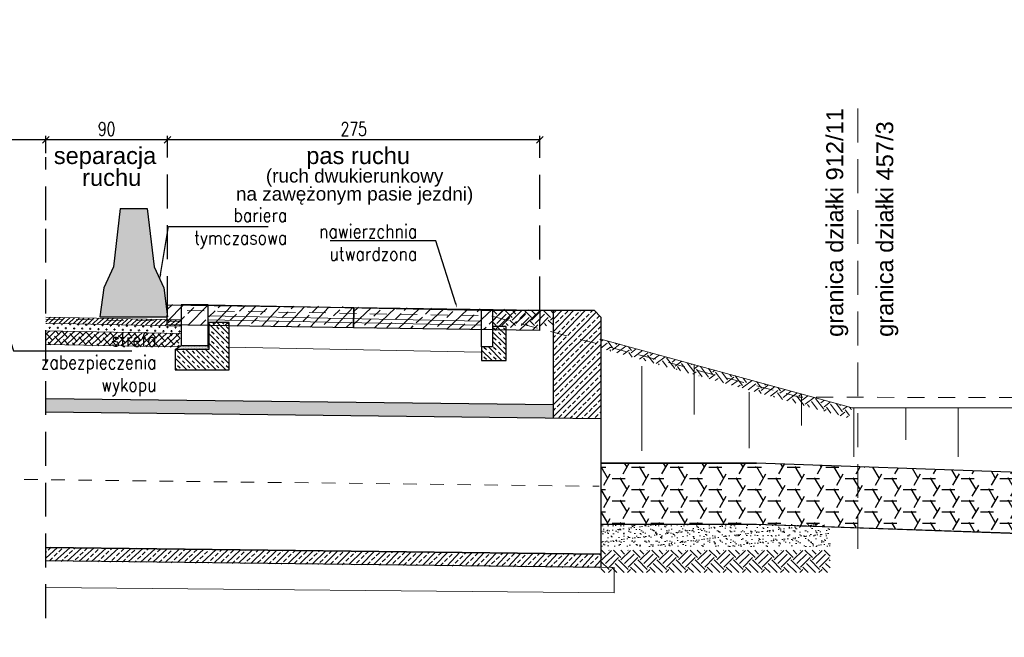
# Model space of a CAD drawing. Header units: metres. Extents: x 0 to 7483564, y 0 to 5680766.
# Tile 9 of 34: x 7482648.48 to 7482655.76, y 5680505.05 to 5680509.61. Entities that reach past the tile are written whole.
import ezdxf
from ezdxf import colors
from ezdxf.entities.mleader import LeaderData, LeaderLine
from ezdxf.enums import TextEntityAlignment as Align
from ezdxf.math import Vec2, Vec3

# ---------------------------------------------------------------- set-up
doc = ezdxf.new("R2010")
doc.units = ezdxf.units.M
doc.header["$PDSIZE"] = 1
for name, pattern in [('DASHDOT', [25.4, 12.7, -6.35, 0, -6.35]), ('DASHED', [0.75, 0.5, -0.25]), ('DGN Style 4', [0.051488, 0.025744, -0.012872, 0, -0.012872]), ('HIDDEN', [0.375, 0.25, -0.125])]:
    doc.linetypes.add(name, pattern=pattern)
for name, color, linetype, lineweight in [('_STYL_HATCH', 7, 'Continuous', 0), ('_STYL_JEZDNIA', 5, 'Continuous', 0), ('_STYL_KONS_CIENKIE', 5, 'Continuous', 0), ('_STYL_OPIS', 7, 'Continuous', 0), ('_STYL_PRZEPUST', 2, 'Continuous', 30), ('_STYL_TEREN', 4, 'Continuous', 0), ('BETASF1', 164, 'Continuous', 15), ('LAWY', 5, 'Continuous', 30), ('opisy', 7, 'Continuous', 18), ('Osie', 7, 'DGN Style 4', 0)]:
    doc.layers.add(name, color=color, linetype=linetype, lineweight=lineweight)
for name, color, linetype in [('_STYL_OPISY', 7, 'Continuous'), ('_STYL_OSIE', 5, 'DASHDOT'), ('_STYL_WYMIARY', 7, 'Continuous'), ('_STYL_WYPOSAŻENIE', 5, 'Continuous'), ('KRESK', 8, 'Continuous')]:
    doc.layers.add(name, color=color, linetype=linetype)
doc.styles.add('arial', font='arial.ttf', dxfattribs={"width": 0.9})
doc.styles.add('opis_1_50cm', font='arial.ttf', dxfattribs={"height": 12.5})
doc.styles.add('Romans', font='Romans.shx', dxfattribs={"width": 0.75})
doc.styles.get("Standard").update_dxf_attribs({"font": 'romans.shx', "width": 0.75})
doc.dimstyles.new('1-50', dxfattribs={"dimscale": 0.05, "dimtxt": 2, "dimasz": 1, "dimexe": 0.625, "dimexo": 0.625, "dimtad": 1, "dimdec": 0, "dimlfac": 100, "dimzin": 1, "dimtxsty": 'Standard', "dimblk": 'OBLIQUE', "dimcen": 1, "dimclrd": 256, "dimclre": 256, "dimclrt": 4, "dimadec": 0, "dimazin": 0, "dimtfac": 1, "dimtdec": 0, "dimtmove": 1, "dimatfit": 2, "dimfxl": 0, "dimtzin": 1, "dimarcsym": 0})

# ---------------------------------------------------------------- blocks, each defined once
blk = doc.blocks.new('*X50')
at = {"color": 0}
for p, q in [((-348.75, 231.25), (-348.75, 231.25)), ((-348.75, 230), (-348.75, 230)), ((-348.4375, 231.875), (-348.4375, 231.875)), ((-348.4375, 230.625), (-348.4375, 230.625)), ((-348.125, 232.5), (-348.125, 232.5)), ((-348.125, 231.25), (-348.125, 231.25)), ((-348.125, 230), (-348.125, 230)), ((-347.8125, 231.875), (-347.8125, 231.875)), ((-347.8125, 230.625), (-347.8125, 230.625)), ((-347.5, 232.5), (-347.5, 232.5)), ((-347.5, 231.25), (-347.5, 231.25)), ((-347.5, 230), (-347.5, 230)), ((-347.1875, 231.875), (-347.1875, 231.875)), ((-347.1875, 230.625), (-347.1875, 230.625)), ((-346.875, 232.5), (-346.875, 232.5)), ((-346.875, 231.25), (-346.875, 231.25)), ((-346.875, 230), (-346.875, 230)), ((-346.5625, 231.875), (-346.5625, 231.875)), ((-346.5625, 230.625), (-346.5625, 230.625)), ((-346.25, 232.5), (-346.25, 232.5)), ((-346.25, 231.25), (-346.25, 231.25)), ((-346.25, 230), (-346.25, 230)), ((-345.9375, 231.875), (-345.9375, 231.875)), ((-345.9375, 230.625), (-345.9375, 230.625)), ((-345.625, 232.5), (-345.625, 232.5)), ((-345.625, 231.25), (-345.625, 231.25)), ((-345.625, 230), (-345.625, 230)), ((-345.3125, 231.875), (-345.3125, 231.875)), ((-345.3125, 230.625), (-345.3125, 230.625)), ((-345, 232.5), (-345, 232.5)), ((-345, 231.25), (-345, 231.25)), ((-345, 230), (-345, 230)), ((-344.6875, 231.875), (-344.6875, 231.875)), ((-344.6875, 230.625), (-344.6875, 230.625)), ((-344.375, 232.5), (-344.375, 232.5)), ((-344.375, 231.25), (-344.375, 231.25)), ((-344.375, 230), (-344.375, 230)), ((-344.0625, 231.875), (-344.0625, 231.875)), ((-344.0625, 230.625), (-344.0625, 230.625)), ((-343.75, 232.5), (-343.75, 232.5)), ((-343.75, 231.25), (-343.75, 231.25)), ((-343.75, 230), (-343.75, 230)), ((-343.4375, 231.875), (-343.4375, 231.875)), ((-343.4375, 230.625), (-343.4375, 230.625)), ((-343.125, 232.5), (-343.125, 232.5)), ((-343.125, 231.25), (-343.125, 231.25)), ((-343.125, 230), (-343.125, 230)), ((-342.8125, 231.875), (-342.8125, 231.875)), ((-342.8125, 230.625), (-342.8125, 230.625)), ((-342.5, 232.5), (-342.5, 232.5)), ((-342.5, 231.25), (-342.5, 231.25)), ((-342.5, 230), (-342.5, 230)), ((-342.1875, 231.875), (-342.1875, 231.875)), ((-342.1875, 230.625), (-342.1875, 230.625)), ((-341.875, 232.5), (-341.875, 232.5)), ((-341.875, 231.25), (-341.875, 231.25)), ((-341.875, 230), (-341.875, 230)), ((-341.5625, 231.875), (-341.5625, 231.875)), ((-341.5625, 230.625), (-341.5625, 230.625)), ((-341.25, 232.5), (-341.25, 232.5)), ((-341.25, 231.25), (-341.25, 231.25)), ((-341.25, 230), (-341.25, 230)), ((-340.9375, 231.875), (-340.9375, 231.875)), ((-340.9375, 230.625), (-340.9375, 230.625)), ((-340.625, 232.5), (-340.625, 232.5)), ((-340.625, 231.25), (-340.625, 231.25)), ((-340.625, 230), (-340.625, 230)), ((-340.3125, 231.875), (-340.3125, 231.875)), ((-340.3125, 230.625), (-340.3125, 230.625)), ((-340, 232.5), (-340, 232.5)), ((-340, 231.25), (-340, 231.25)), ((-340, 230), (-340, 230)), ((-339.6875, 231.875), (-339.6875, 231.875)), ((-339.6875, 230.625), (-339.6875, 230.625)), ((-339.375, 232.5), (-339.375, 232.5)), ((-339.375, 231.25), (-339.375, 231.25)), ((-339.375, 230), (-339.375, 230)), ((-339.0625, 231.875), (-339.0625, 231.875)), ((-339.0625, 230.625), (-339.0625, 230.625)), ((-338.75, 232.5), (-338.75, 232.5)), ((-338.75, 231.25), (-338.75, 231.25)), ((-338.75, 230), (-338.75, 230)), ((-338.4375, 231.875), (-338.4375, 231.875)), ((-338.4375, 230.625), (-338.4375, 230.625)), ((-338.125, 232.5), (-338.125, 232.5)), ((-338.125, 231.25), (-338.125, 231.25)), ((-338.125, 230), (-338.125, 230)), ((-337.8125, 231.875), (-337.8125, 231.875)), ((-337.8125, 230.625), (-337.8125, 230.625)), ((-337.5, 232.5), (-337.5, 232.5)), ((-337.5, 231.25), (-337.5, 231.25)), ((-337.5, 230), (-337.5, 230)), ((-337.1875, 231.875), (-337.1875, 231.875)), ((-337.1875, 230.625), (-337.1875, 230.625)), ((-336.875, 232.5), (-336.875, 232.5)), ((-336.875, 231.25), (-336.875, 231.25)), ((-336.875, 230), (-336.875, 230)), ((-336.5625, 231.875), (-336.5625, 231.875)), ((-336.5625, 230.625), (-336.5625, 230.625)), ((-336.25, 232.5), (-336.25, 232.5)), ((-336.25, 231.25), (-336.25, 231.25)), ((-336.25, 230), (-336.25, 230)), ((-335.9375, 231.875), (-335.9375, 231.875)), ((-335.9375, 230.625), (-335.9375, 230.625)), ((-335.625, 232.5), (-335.625, 232.5)), ((-335.625, 231.25), (-335.625, 231.25)), ((-335.625, 230), (-335.625, 230)), ((-335.3125, 231.875), (-335.3125, 231.875)), ((-335.3125, 230.625), (-335.3125, 230.625)), ((-335, 232.5), (-335, 232.5)), ((-335, 231.25), (-335, 231.25)), ((-335, 230), (-335, 230)), ((-334.6875, 231.875), (-334.6875, 231.875)), ((-334.6875, 230.625), (-334.6875, 230.625)), ((-334.375, 232.5), (-334.375, 232.5)), ((-334.375, 231.25), (-334.375, 231.25)), ((-334.375, 230), (-334.375, 230)), ((-334.0625, 231.875), (-334.0625, 231.875)), ((-334.0625, 230.625), (-334.0625, 230.625)), ((-333.75, 232.5), (-333.75, 232.5)), ((-333.75, 231.25), (-333.75, 231.25)), ((-333.75, 230), (-333.75, 230)), ((-333.4375, 231.875), (-333.4375, 231.875)), ((-333.4375, 230.625), (-333.4375, 230.625)), ((-333.125, 232.5), (-333.125, 232.5)), ((-333.125, 231.25), (-333.125, 231.25)), ((-333.125, 230), (-333.125, 230)), ((-332.8125, 231.875), (-332.8125, 231.875)), ((-332.8125, 230.625), (-332.8125, 230.625)), ((-332.5, 232.5), (-332.5, 232.5)), ((-332.5, 231.25), (-332.5, 231.25)), ((-332.5, 230), (-332.5, 230)), ((-332.1875, 231.875), (-332.1875, 231.875)), ((-332.1875, 230.625), (-332.1875, 230.625)), ((-331.875, 232.5), (-331.875, 232.5)), ((-331.875, 231.25), (-331.875, 231.25)), ((-331.875, 230), (-331.875, 230)), ((-331.5625, 231.875), (-331.5625, 231.875)), ((-331.5625, 230.625), (-331.5625, 230.625)), ((-331.25, 232.5), (-331.25, 232.5)), ((-331.25, 231.25), (-331.25, 231.25)), ((-331.25, 230), (-331.25, 230)), ((-330.9375, 231.875), (-330.9375, 231.875)), ((-330.9375, 230.625), (-330.9375, 230.625)), ((-330.625, 232.5), (-330.625, 232.5)), ((-330.625, 231.25), (-330.625, 231.25)), ((-330.625, 230), (-330.625, 230)), ((-330.3125, 231.875), (-330.3125, 231.875)), ((-330.3125, 230.625), (-330.3125, 230.625)), ((-330, 232.5), (-330, 232.5)), ((-330, 231.25), (-330, 231.25)), ((-330, 230), (-330, 230)), ((-329.6875, 231.875), (-329.6875, 231.875)), ((-329.6875, 230.625), (-329.6875, 230.625)), ((-329.375, 232.5), (-329.375, 232.5)), ((-329.375, 231.25), (-329.375, 231.25)), ((-329.375, 230), (-329.375, 230)), ((-329.0625, 231.875), (-329.0625, 231.875)), ((-329.0625, 230.625), (-329.0625, 230.625)), ((-328.75, 232.5), (-328.75, 232.5)), ((-328.75, 231.25), (-328.75, 231.25)), ((-328.75, 230), (-328.75, 230)), ((-328.4375, 230.625), (-328.4375, 230.625))]:
    blk.add_line(p, q, dxfattribs=at)
blk = doc.blocks.new('*X51')
at = {"color": 0}
for p, q in [((-348.75, 231.25), (-348.75, 231.25)), ((-348.75, 230), (-348.75, 230)), ((-348.4375, 231.875), (-348.4375, 231.875)), ((-348.4375, 230.625), (-348.4375, 230.625)), ((-348.125, 232.5), (-348.125, 232.5)), ((-348.125, 231.25), (-348.125, 231.25)), ((-348.125, 230), (-348.125, 230)), ((-347.8125, 231.875), (-347.8125, 231.875)), ((-347.8125, 230.625), (-347.8125, 230.625)), ((-347.5, 232.5), (-347.5, 232.5)), ((-347.5, 231.25), (-347.5, 231.25)), ((-347.5, 230), (-347.5, 230)), ((-347.1875, 231.875), (-347.1875, 231.875)), ((-347.1875, 230.625), (-347.1875, 230.625)), ((-346.875, 232.5), (-346.875, 232.5)), ((-346.875, 231.25), (-346.875, 231.25)), ((-346.875, 230), (-346.875, 230)), ((-346.5625, 231.875), (-346.5625, 231.875)), ((-346.5625, 230.625), (-346.5625, 230.625)), ((-346.25, 232.5), (-346.25, 232.5)), ((-346.25, 231.25), (-346.25, 231.25)), ((-346.25, 230), (-346.25, 230)), ((-345.9375, 231.875), (-345.9375, 231.875)), ((-345.9375, 230.625), (-345.9375, 230.625)), ((-345.625, 232.5), (-345.625, 232.5)), ((-345.625, 231.25), (-345.625, 231.25)), ((-345.625, 230), (-345.625, 230)), ((-345.3125, 231.875), (-345.3125, 231.875)), ((-345.3125, 230.625), (-345.3125, 230.625)), ((-345, 232.5), (-345, 232.5)), ((-345, 231.25), (-345, 231.25)), ((-345, 230), (-345, 230)), ((-344.6875, 231.875), (-344.6875, 231.875)), ((-344.6875, 230.625), (-344.6875, 230.625)), ((-344.375, 232.5), (-344.375, 232.5)), ((-344.375, 231.25), (-344.375, 231.25)), ((-344.375, 230), (-344.375, 230)), ((-344.0625, 231.875), (-344.0625, 231.875)), ((-344.0625, 230.625), (-344.0625, 230.625)), ((-343.75, 232.5), (-343.75, 232.5)), ((-343.75, 231.25), (-343.75, 231.25)), ((-343.75, 230), (-343.75, 230)), ((-343.4375, 231.875), (-343.4375, 231.875)), ((-343.4375, 230.625), (-343.4375, 230.625)), ((-343.125, 232.5), (-343.125, 232.5)), ((-343.125, 231.25), (-343.125, 231.25)), ((-343.125, 230), (-343.125, 230)), ((-342.8125, 231.875), (-342.8125, 231.875)), ((-342.8125, 230.625), (-342.8125, 230.625)), ((-342.5, 232.5), (-342.5, 232.5)), ((-342.5, 231.25), (-342.5, 231.25)), ((-342.5, 230), (-342.5, 230)), ((-342.1875, 231.875), (-342.1875, 231.875)), ((-342.1875, 230.625), (-342.1875, 230.625)), ((-341.875, 232.5), (-341.875, 232.5)), ((-341.875, 231.25), (-341.875, 231.25)), ((-341.875, 230), (-341.875, 230)), ((-341.5625, 231.875), (-341.5625, 231.875)), ((-341.5625, 230.625), (-341.5625, 230.625)), ((-341.25, 232.5), (-341.25, 232.5)), ((-341.25, 231.25), (-341.25, 231.25)), ((-341.25, 230), (-341.25, 230)), ((-340.9375, 231.875), (-340.9375, 231.875)), ((-340.9375, 230.625), (-340.9375, 230.625)), ((-340.625, 232.5), (-340.625, 232.5)), ((-340.625, 231.25), (-340.625, 231.25)), ((-340.625, 230), (-340.625, 230)), ((-340.3125, 231.875), (-340.3125, 231.875)), ((-340.3125, 230.625), (-340.3125, 230.625)), ((-340, 232.5), (-340, 232.5)), ((-340, 231.25), (-340, 231.25)), ((-340, 230), (-340, 230)), ((-339.6875, 231.875), (-339.6875, 231.875)), ((-339.6875, 230.625), (-339.6875, 230.625)), ((-339.375, 232.5), (-339.375, 232.5)), ((-339.375, 231.25), (-339.375, 231.25)), ((-339.375, 230), (-339.375, 230)), ((-339.0625, 231.875), (-339.0625, 231.875)), ((-339.0625, 230.625), (-339.0625, 230.625)), ((-338.75, 232.5), (-338.75, 232.5)), ((-338.75, 231.25), (-338.75, 231.25)), ((-338.75, 230), (-338.75, 230)), ((-338.4375, 231.875), (-338.4375, 231.875)), ((-338.4375, 230.625), (-338.4375, 230.625)), ((-338.125, 232.5), (-338.125, 232.5)), ((-338.125, 231.25), (-338.125, 231.25)), ((-338.125, 230), (-338.125, 230)), ((-337.8125, 231.875), (-337.8125, 231.875)), ((-337.8125, 230.625), (-337.8125, 230.625)), ((-337.5, 232.5), (-337.5, 232.5)), ((-337.5, 231.25), (-337.5, 231.25)), ((-337.5, 230), (-337.5, 230)), ((-337.1875, 231.875), (-337.1875, 231.875)), ((-337.1875, 230.625), (-337.1875, 230.625)), ((-336.875, 232.5), (-336.875, 232.5)), ((-336.875, 231.25), (-336.875, 231.25)), ((-336.875, 230), (-336.875, 230)), ((-336.5625, 231.875), (-336.5625, 231.875)), ((-336.5625, 230.625), (-336.5625, 230.625)), ((-336.25, 232.5), (-336.25, 232.5)), ((-336.25, 231.25), (-336.25, 231.25)), ((-336.25, 230), (-336.25, 230)), ((-335.9375, 231.875), (-335.9375, 231.875)), ((-335.9375, 230.625), (-335.9375, 230.625)), ((-335.625, 232.5), (-335.625, 232.5)), ((-335.625, 231.25), (-335.625, 231.25)), ((-335.625, 230), (-335.625, 230)), ((-335.3125, 231.875), (-335.3125, 231.875)), ((-335.3125, 230.625), (-335.3125, 230.625)), ((-335, 232.5), (-335, 232.5)), ((-335, 231.25), (-335, 231.25)), ((-335, 230), (-335, 230)), ((-334.6875, 231.875), (-334.6875, 231.875)), ((-334.6875, 230.625), (-334.6875, 230.625)), ((-334.375, 232.5), (-334.375, 232.5)), ((-334.375, 231.25), (-334.375, 231.25)), ((-334.375, 230), (-334.375, 230)), ((-334.0625, 231.875), (-334.0625, 231.875)), ((-334.0625, 230.625), (-334.0625, 230.625)), ((-333.75, 232.5), (-333.75, 232.5)), ((-333.75, 231.25), (-333.75, 231.25)), ((-333.75, 230), (-333.75, 230)), ((-333.4375, 231.875), (-333.4375, 231.875)), ((-333.4375, 230.625), (-333.4375, 230.625)), ((-333.125, 232.5), (-333.125, 232.5)), ((-333.125, 231.25), (-333.125, 231.25)), ((-333.125, 230), (-333.125, 230)), ((-332.8125, 231.875), (-332.8125, 231.875)), ((-332.8125, 230.625), (-332.8125, 230.625)), ((-332.5, 232.5), (-332.5, 232.5)), ((-332.5, 231.25), (-332.5, 231.25)), ((-332.5, 230), (-332.5, 230)), ((-332.1875, 231.875), (-332.1875, 231.875)), ((-332.1875, 230.625), (-332.1875, 230.625)), ((-331.875, 232.5), (-331.875, 232.5)), ((-331.875, 231.25), (-331.875, 231.25)), ((-331.875, 230), (-331.875, 230)), ((-331.5625, 231.875), (-331.5625, 231.875)), ((-331.5625, 230.625), (-331.5625, 230.625)), ((-331.25, 232.5), (-331.25, 232.5)), ((-331.25, 231.25), (-331.25, 231.25)), ((-331.25, 230), (-331.25, 230)), ((-330.9375, 231.875), (-330.9375, 231.875)), ((-330.9375, 230.625), (-330.9375, 230.625)), ((-330.625, 232.5), (-330.625, 232.5)), ((-330.625, 231.25), (-330.625, 231.25)), ((-330.625, 230), (-330.625, 230)), ((-330.3125, 231.875), (-330.3125, 231.875)), ((-330.3125, 230.625), (-330.3125, 230.625)), ((-330, 232.5), (-330, 232.5)), ((-330, 231.25), (-330, 231.25)), ((-330, 230), (-330, 230)), ((-329.6875, 231.875), (-329.6875, 231.875)), ((-329.6875, 230.625), (-329.6875, 230.625)), ((-329.375, 232.5), (-329.375, 232.5)), ((-329.375, 231.25), (-329.375, 231.25)), ((-329.375, 230), (-329.375, 230)), ((-329.0625, 231.875), (-329.0625, 231.875)), ((-329.0625, 230.625), (-329.0625, 230.625)), ((-328.75, 232.5), (-328.75, 232.5)), ((-328.75, 231.25), (-328.75, 231.25)), ((-328.75, 230), (-328.75, 230)), ((-328.4375, 230.625), (-328.4375, 230.625))]:
    blk.add_line(p, q, dxfattribs=at)
blk = doc.blocks.new('_Oblique')
at = {"color": 0, "linetype": 'ByBlock', "lineweight": -2}
blk.add_line((-0.5, -0.5), (0.5, 0.5), dxfattribs=at)
blk = doc.blocks.new('*D81')
at = {"layer": '_STYL_WYMIARY', "lineweight": -2, "transparency": 16777216}
for p, q in [((7482649.5743, 5680508.6267), (7482649.5743, 5680508.7549)), ((7482652.3243, 5680508.7236), (7482649.5743, 5680508.7236)), ((7482652.3243, 5680508.6244), (7482652.3243, 5680508.7549))]:
    blk.add_line(p, q, dxfattribs=at)
at = {"layer": 'Defpoints', "color": 0, "transparency": 16777216}
for p in [(7482649.5743, 5680508.7236), (7482649.5743, 5680508.5954), (7482652.3243, 5680508.5932)]:
    blk.add_point(p, dxfattribs=at)
at = {"layer": '_STYL_WYMIARY', "lineweight": -2, "transparency": 16777216, "xscale": 0.05, "yscale": 0.05, "zscale": 0.05, "rotation": 180}
blk.add_blockref('_Oblique', (7482649.5743, 5680508.7236), dxfattribs=at)
at = {"layer": '_STYL_WYMIARY', "lineweight": -2, "transparency": 16777216, "xscale": 0.05, "yscale": 0.05, "zscale": 0.05}
blk.add_blockref('_Oblique', (7482652.3243, 5680508.7236), dxfattribs=at)
at = {"layer": '_STYL_WYMIARY', "color": 4, "transparency": 16777216, "insert": (7482650.9493, 5680508.8049), "char_height": 0.1, "attachment_point": 5}
blk.add_mtext('275', dxfattribs=at)
blk = doc.blocks.new('*D82')
at = {"layer": '_STYL_WYMIARY', "lineweight": -2, "transparency": 16777216}
for p, q in [((7482648.6743, 5680508.6267), (7482648.6743, 5680508.7549)), ((7482649.5743, 5680508.7236), (7482648.6743, 5680508.7236)), ((7482649.5743, 5680508.6267), (7482649.5743, 5680508.7549))]:
    blk.add_line(p, q, dxfattribs=at)
at = {"layer": 'Defpoints', "color": 0, "transparency": 16777216}
for p in [(7482648.6743, 5680508.7236), (7482648.6743, 5680508.5954), (7482649.5743, 5680508.5954)]:
    blk.add_point(p, dxfattribs=at)
at = {"layer": '_STYL_WYMIARY', "lineweight": -2, "transparency": 16777216, "xscale": 0.05, "yscale": 0.05, "zscale": 0.05, "rotation": 180}
blk.add_blockref('_Oblique', (7482648.6743, 5680508.7236), dxfattribs=at)
at = {"layer": '_STYL_WYMIARY', "lineweight": -2, "transparency": 16777216, "xscale": 0.05, "yscale": 0.05, "zscale": 0.05}
blk.add_blockref('_Oblique', (7482649.5743, 5680508.7236), dxfattribs=at)
at = {"layer": '_STYL_WYMIARY', "color": 4, "transparency": 16777216, "insert": (7482649.1243, 5680508.8049), "char_height": 0.1, "attachment_point": 5}
blk.add_mtext('90', dxfattribs=at)
blk = doc.blocks.new('*D83')
at = {"layer": '_STYL_WYMIARY', "lineweight": -2, "transparency": 16777216}
for p, q in [((7482641.1243, 5680508.6267), (7482641.1243, 5680508.7549)), ((7482648.6743, 5680508.7236), (7482641.1243, 5680508.7236)), ((7482648.6743, 5680508.6267), (7482648.6743, 5680508.7549))]:
    blk.add_line(p, q, dxfattribs=at)
at = {"layer": 'Defpoints', "color": 0, "transparency": 16777216}
for p in [(7482641.1243, 5680508.7236), (7482641.1243, 5680508.5954), (7482648.6743, 5680508.5954)]:
    blk.add_point(p, dxfattribs=at)
at = {"layer": '_STYL_WYMIARY', "lineweight": -2, "transparency": 16777216, "xscale": 0.05, "yscale": 0.05, "zscale": 0.05, "rotation": 180}
blk.add_blockref('_Oblique', (7482641.1243, 5680508.7236), dxfattribs=at)
at = {"layer": '_STYL_WYMIARY', "lineweight": -2, "transparency": 16777216, "xscale": 0.05, "yscale": 0.05, "zscale": 0.05}
blk.add_blockref('_Oblique', (7482648.6743, 5680508.7236), dxfattribs=at)
at = {"layer": '_STYL_WYMIARY', "color": 4, "transparency": 16777216, "insert": (7482644.8993, 5680508.8049), "char_height": 0.1, "attachment_point": 5}
blk.add_mtext('755', dxfattribs=at)
blk = doc.blocks.new('A$C5F6F4358')
at = {"transparency": 33554483}
h = blk.add_hatch(color=12, dxfattribs=at)
h.dxf.hatch_style = 1
h.paths.add_polyline_path([(0.15, 0.8), (0.1, 0.3679), (0.028, 0.2137), (0, 0), (0.5, 0), (0.472, 0.2137), (0.4, 0.3679), (0.35, 0.8)])
edge = h.paths.add_edge_path(flags=17)
edge.add_line((0.15, 0.8), (0.1, 0.3679))
at = {"color": 12, "linetype": 'Continuous', "lineweight": 25}
for p, q in [((0.15, 0.8), (0.1, 0.3679)), ((0.15, 0.8), (0.35, 0.8)), ((0.35, 0.8), (0.4, 0.3679)), ((0.1, 0.3679), (0.028, 0.2137)), ((0.4, 0.3679), (0.472, 0.2137)), ((0.028, 0.2137), (0, 0)), ((0.472, 0.2137), (0.5, 0)), ((0, 0), (0.5, 0))]:
    blk.add_line(p, q, dxfattribs=at)

msp = doc.modelspace()

# ---------------------------------------------------------------- hatches: boundary and pattern name
at = {"transparency": 33554559}
h = msp.add_hatch(dxfattribs=at)
h.set_pattern_fill('HONEY', color=256, scale=0.03)
h.set_pattern_definition([(0, (-71.50857, -23.585375), (0.142875, 0.08248891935), [0.09525, -0.1905]), (120, (-71.50857, -23.585375), (-0.1428749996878, 0.0824889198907), [0.09525, -0.1905]), (60, (-71.50857, -23.585375), (3.122e-10, 0.1649778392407), [-0.1905, 0.09525])])
edge = h.paths.add_edge_path()
edge.add_line((7482653.9243, 5680506.3374), (7482652.7743, 5680506.3374))
edge.add_line((7482652.7743, 5680506.3374), (7482652.7743, 5680505.8874))
edge.add_line((7482652.7743, 5680505.8874), (7482653.9243, 5680505.8874))
h = msp.add_hatch(dxfattribs=at)
h.set_pattern_fill('HONEY', color=256, scale=0.03)
h.set_pattern_definition([(0, (-70.35857, -23.585375), (0.142875, 0.08248891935), [0.09525, -0.1905]), (120, (-70.35857, -23.585375), (-0.1428749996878, 0.0824889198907), [0.09525, -0.1905]), (60, (-70.35857, -23.585375), (3.122e-10, 0.1649778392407), [-0.1905, 0.09525])])
edge = h.paths.add_edge_path()
edge.add_line((7482653.9243, 5680505.8874), (7482655.867, 5680505.8191))
edge.add_line((7482655.867, 5680505.8191), (7482655.867, 5680506.2691))
edge.add_line((7482655.867, 5680506.2691), (7482653.9243, 5680506.3374))
at = {"layer": '_STYL_HATCH', "transparency": 33554687}
h = msp.add_hatch(dxfattribs=at)
h.set_pattern_fill('EARTH', color=8, scale=0.4, angle=45)
h.set_pattern_definition([(45, (7482754.13844, 5680578.61699), (1e-17, 0.14142136), [0.1, -0.1]), (45, (7482754.11192, 5680578.6435), (1e-17, 0.14142136), [0.1, -0.1]), (45, (7482754.0854, 5680578.67002), (1e-17, 0.14142136), [0.1, -0.1]), (135, (7482754.0854, 5680578.6877), (-0.14142136, 3e-17), [0.1, -0.1]), (135, (7482754.11192, 5680578.71421), (-0.14142136, 3e-17), [0.1, -0.1]), (135, (7482754.13844, 5680578.74073), (-0.14142136, 3e-17), [0.1, -0.1])])
h.paths.add_polyline_path([(7482652.4266, 5680507.3521), (7482652.4243, 5680507.4658), (7482651.9743, 5680507.4658), (7482651.9743, 5680507.3527)])
h = msp.add_hatch(dxfattribs=at)
h.set_pattern_fill('ANSI33', color=256, scale=0.01)
h.set_pattern_definition([(45, (-9.96606, 155.74077), (-0.04490128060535, 0.04490128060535), []), (45, (-9.92116, 155.74077), (-0.04490128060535, 0.04490128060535), [0.03175, -0.015875])])
h.paths.add_polyline_path([(7482652.7743, 5680507.4158), (7482652.7243, 5680507.4658), (7482652.4243, 5680507.4658), (7482652.4243, 5680506.67), (7482652.7732, 5680506.6658), (7482652.7743, 5680507.2658)])
at = {"layer": '_STYL_HATCH', "transparency": 33554526}
h = msp.add_hatch(dxfattribs=at)
h.set_pattern_fill('ANSI31', color=256, scale=0.2, angle=-1.69885)
h.set_pattern_definition([(43.301152, (7482756.746016, 5680575.355844), (-0.017145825, 0.018193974), [])])
h.paths.add_polyline_path([(7482648.6743, 5680507.4145), (7482648.6743, 5680507.3933), (7482648.6743, 5680507.3707), (7482649.6139, 5680507.3505), (7482649.6743, 5680507.3492), (7482649.6743, 5680507.3948), (7482649.5755, 5680507.3968)])
h = msp.add_hatch(dxfattribs=at)
h.set_pattern_fill('CROSS', color=256, scale=0.12, angle=-1.69885)
h.set_pattern_definition([(358.301152, (7482756.689902, 5680575.355844), (0.030876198, 0.0290974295), [0.015, -0.045]), (88.301152, (7482756.697176, 5680575.348125), (-0.0290974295, 0.030876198), [0.015, -0.045])])
h.paths.add_polyline_path([(7482648.6743, 5680507.3707), (7482648.6743, 5680507.3145), (7482649.6743, 5680507.2948), (7482649.6743, 5680507.3492)])
h = msp.add_hatch(dxfattribs=at)
h.set_pattern_fill('ANSI38', color=256, scale=0.01, angle=358)
h.set_pattern_definition([(43, (-11.461667, 155.62077), (-0.02165344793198, 0.02322048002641), []), (133, (-11.461667, 155.62077), (-0.06652737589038, 0.02478751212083), [0.079375, -0.047625])])
h.paths.add_polyline_path([(7482648.6743, 5680507.3144), (7482648.6743, 5680507.2145), (7482649.6567, 5680507.1951), (7482649.6743, 5680507.2948)])
at = {"layer": '_STYL_HATCH', "transparency": 33554687}
h = msp.add_hatch(dxfattribs=at)
h.set_pattern_fill('EARTH', color=256, scale=0.4, angle=36.90814)
h.set_pattern_definition([(36.90814, (7482716.79836, 5680603.87467), (0.01990654, 0.14001332), [0.1, -0.1]), (36.90814, (7482716.77584, 5680603.90466), (0.01990654, 0.14001332), [0.1, -0.1]), (36.90814, (7482716.75332, 5680603.93464), (0.01990654, 0.14001332), [0.1, -0.1]), (126.90814, (7482716.75581, 5680603.95215), (-0.14001332, 0.01990654), [0.1, -0.1]), (126.90814, (7482716.78579, 5680603.97467), (-0.14001332, 0.01990654), [0.1, -0.1]), (126.90814, (7482716.81578, 5680603.99719), (-0.14001332, 0.01990654), [0.1, -0.1])])
h.paths.add_polyline_path([(7482652.7743, 5680507.2527), (7482652.7743, 5680507.185), (7482654.6064, 5680506.6691), (7482654.6308, 5680506.7462)])
h = msp.add_hatch(dxfattribs=at)
h.set_pattern_fill('ANSI33', color=256, scale=0.01, angle=-0.98364)
h.set_pattern_definition([(44.01636460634, (0, 2.25286), (-0.04412385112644, 0.0456654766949), []), (44.01636460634, (0.044895, 2.25209), (-0.04412385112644, 0.0456654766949), [0.03175, -0.015875])])
h.paths.add_polyline_path([(7482652.7743, 5680506.7665), (7482652.7743, 5680506.7058), (7482652.7753, 5680506.7665)])
h.paths.add_polyline_path([(7482648.6743, 5680506.8153), (7482648.6743, 5680506.7148), (7482652.4243, 5680506.67), (7482652.4243, 5680506.7706)])
h.paths.add_polyline_path([(7482646.5743, 5680506.7403), (7482641.3743, 5680506.8028), (7482641.3743, 5680506.8022), (7482648.3143, 5680506.7192), (7482648.3143, 5680506.7194)])
at = {"layer": '_STYL_HATCH', "transparency": 33554457}
h = msp.add_hatch(dxfattribs=at)
h.set_pattern_fill('AR-SAND', color=256, scale=0.03)
h.set_pattern_definition([(37.5, (7482770.448985, 5680576.78193), (-0.0018898, 0.057804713), [0, -0.0456, 0, -0.051, 0, -0.04875]), (7.5, (7482770.448985, 5680576.78193), (0.0530933, 0.08466438), [0, -0.0246, 0, -0.0411, 0, -0.01575]), (327.5, (7482770.412085, 5680576.78193), (0.093424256, 0.000169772), [0, -0.015, 0, -0.054, 0, -0.0705]), (317.5, (7482770.412085, 5680576.78193), (0.0901838, 0.026330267), [0, -0.0075, 0, -0.0354, 0, -0.0405])])
h.paths.add_polyline_path([(7482654.4701, 5680505.7214), (7482654.4701, 5680505.8874), (7482652.7743, 5680505.8874), (7482652.7743, 5680505.7214)])
at = {"layer": '_STYL_HATCH', "transparency": 33554687}
h = msp.add_hatch(dxfattribs=at)
h.set_pattern_fill('ANSI33', color=256, scale=0.01, angle=-0.98364)
h.set_pattern_definition([(44.01636460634, (-96423.458077, 129445.77684), (-0.04412385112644, 0.0456654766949), []), (44.01636460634, (-96423.41318, 129445.77607), (-0.04412385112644, 0.0456654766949), [0.03175, -0.015875])])
h.paths.add_polyline_path([(7482648.6743, 5680505.7155), (7482648.6743, 5680505.6155), (7482652.7743, 5680505.5665), (7482652.7743, 5680505.6665)])
h = msp.add_hatch(dxfattribs=at)
h.set_pattern_fill('EARTH', color=256, scale=0.4, angle=45)
h.set_pattern_definition([(45, (7482754.94136, 5680576.84558), (1e-17, 0.14142136), [0.1, -0.1]), (45, (7482754.91485, 5680576.8721), (1e-17, 0.14142136), [0.1, -0.1]), (45, (7482754.88833, 5680576.89861), (1e-17, 0.14142136), [0.1, -0.1]), (135, (7482754.88833, 5680576.91629), (-0.14142136, 3e-17), [0.1, -0.1]), (135, (7482754.91485, 5680576.94281), (-0.14142136, 3e-17), [0.1, -0.1]), (135, (7482754.94136, 5680576.96932), (-0.14142136, 3e-17), [0.1, -0.1])])
h.paths.add_polyline_path([(7482654.4676, 5680505.529), (7482654.4676, 5680505.695), (7482652.7749, 5680505.695), (7482652.7749, 5680505.529)])
at = {"layer": '_STYL_WYPOSAŻENIE', "transparency": 33554687}
h = msp.add_hatch(dxfattribs=at)
h.set_pattern_fill('ANSI33', color=12, scale=0.02, angle=-0.86478)
h.set_pattern_definition([(44.1352236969, (-84877.51431, 113581.5013), (-0.0884369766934, 0.091147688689), []), (44.1352236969, (-84877.42452, 113581.49994), (-0.0884369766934, 0.091147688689), [0.0635, -0.03175])])
h.paths.add_polyline_path([(7482649.5746, 5680507.5073), (7482650.9494, 5680507.4866), (7482650.9472, 5680507.3366), (7482649.5723, 5680507.3573)])
h = msp.add_hatch(dxfattribs=at)
h.set_pattern_fill('ANSI33', color=12, scale=0.02, angle=-0.86478)
h.set_pattern_definition([(44.1352236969, (-84876.13946, 113581.48055), (-0.0884369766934, 0.091147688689), []), (44.1352236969, (-84876.04967, 113581.47919), (-0.0884369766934, 0.091147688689), [0.0635, -0.03175])])
h.paths.add_polyline_path([(7482650.9494, 5680507.4866), (7482652.3243, 5680507.4658), (7482652.322, 5680507.3158), (7482650.9472, 5680507.3366)])
at = {"layer": 'KRESK', "linetype": 'Continuous'}
h = msp.add_hatch(dxfattribs=at)
h.set_pattern_fill('TRANS', color=8, scale=0.008, angle=315, style=0)
h.set_pattern_definition([(315, (7482681.923576, 5680493.569544), (0.035921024, 0.035921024), []), (315, (7482681.941537, 5680493.587505), (0.035921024, 0.035921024), [0.0254, -0.0254])])
h.paths.add_polyline_path([(7482650.0305, 5680507.3758), (7482649.8793, 5680507.3758), (7482649.8793, 5680507.1758), (7482649.6293, 5680507.1758), (7482649.6293, 5680507.0258), (7482650.0305, 5680507.0258)])
h = msp.add_hatch(dxfattribs=at)
h.set_pattern_fill('TRANS', color=8, scale=0.008, angle=315, style=0)
h.set_pattern_definition([(315, (-71.588573, -23.592433), (0.03592102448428, 0.03592102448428), []), (315, (-71.57061, -23.574473), (0.03592102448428, 0.03592102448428), [0.0254, -0.0254])])
h.paths.add_polyline_path([(7482651.9743, 5680507.3457), (7482651.9743, 5680507.1958), (7482651.8943, 5680507.1958), (7482651.8943, 5680507.0958), (7482652.0743, 5680507.0958), (7482652.0743, 5680507.3458)])

# ---------------------------------------------------------------- linework, layer by layer
at = {"color": 10, "linetype": 'HIDDEN'}
msp.add_line((7482648.6743, 5680505.193), (7482648.6743, 5680508.1035), dxfattribs=at)
msp.add_line((7482652.7743, 5680506.3374), (7482653.9243, 5680506.3374))
for points in [[(7482653.9243, 5680506.3374), (7482652.7743, 5680506.3374), (7482652.7743, 5680505.8874), (7482653.9243, 5680505.8874)], [(7482653.9243, 5680505.8874), (7482655.867, 5680505.8191), (7482655.867, 5680506.2691), (7482653.9243, 5680506.3374)]]:
    msp.add_lwpolyline(points)
at = {"layer": '_STYL_HATCH', "color": 8, "linetype": 'HIDDEN', "lineweight": 0, "ltscale": 0.5, "flags": 128}
msp.add_lwpolyline([(7482648.6743, 5680507.4009), (7482649.6743, 5680507.3848), (7482649.6743, 5680507.4648), (7482651.9622, 5680507.4248), (7482654.2416, 5680506.8248), (7482655.855, 5680506.821)], dxfattribs=at)
at = {"layer": '_STYL_JEZDNIA', "color": 8}
for p, q in [((7482649.8725, 5680507.3958), (7482651.8925, 5680507.3558)), ((7482649.873, 5680507.4258), (7482651.893, 5680507.3858)), ((7482650.0305, 5680507.1932), (7482651.8892, 5680507.1559))]:
    msp.add_line(p, q, dxfattribs=at)
at = {"layer": '_STYL_JEZDNIA', "color": 3}
msp.add_lwpolyline([(7482648.6743, 5680507.4145), (7482649.6743, 5680507.3948)], dxfattribs=at)
at = {"layer": '_STYL_JEZDNIA'}
for points in [[(7482648.6743, 5680507.3707), (7482649.6743, 5680507.3492)], [(7482648.6743, 5680507.3145), (7482649.6743, 5680507.2948)], [(7482648.6743, 5680507.2143), (7482649.6578, 5680507.1949)]]:
    msp.add_lwpolyline(points, dxfattribs=at)
at = {"layer": '_STYL_KONS_CIENKIE'}
msp.add_lwpolyline([(7482648.6743, 5680505.6164), (7482652.8743, 5680505.5668), (7482652.8734, 5680505.3793), (7482648.6743, 5680505.4198)], dxfattribs=at)
at = {"layer": '_STYL_OPIS', "color": 90, "linetype": 'HIDDEN'}
msp.add_line((7482654.6732, 5680505.7057), (7482654.6732, 5680509.002), dxfattribs=at)
at = {"layer": '_STYL_OSIE', "color": 7, "linetype": 'DASHED', "ltscale": 0.5}
for p, q in [((7482649.5743, 5680507.468), (7482649.5743, 5680508.66)), ((7482652.3243, 5680507.4658), (7482652.3243, 5680508.6577)), ((7482648.6743, 5680508.1301), (7482648.6743, 5680508.5954))]:
    msp.add_line(p, q, dxfattribs=at)
at = {"layer": '_STYL_PRZEPUST'}
msp.add_line((7482652.7743, 5680506.7658), (7482652.7743, 5680505.5665), dxfattribs=at)
for points in [[(7482652.4243, 5680506.67), (7482652.4243, 5680507.4658), (7482652.7243, 5680507.4658), (7482652.7743, 5680507.4158), (7482652.7743, 5680506.6658)], [(7482648.6743, 5680506.7151), (7482652.7732, 5680506.6658)], [(7482648.6743, 5680505.7155), (7482652.7743, 5680505.6665), (7482652.7743, 5680505.5665), (7482648.6743, 5680505.6155)], [(7482652.7743, 5680505.6665), (7482648.6743, 5680505.7155)]]:
    msp.add_lwpolyline(points, dxfattribs=at)
at = {"layer": '_STYL_PRZEPUST', "color": 3}
msp.add_lwpolyline([(7482648.6743, 5680506.8153), (7482652.4243, 5680506.7706)], dxfattribs=at)
at = {"layer": '_STYL_TEREN'}
for p, q in [((7482652.7743, 5680507.2527), (7482654.6308, 5680506.7462)), ((7482654.6308, 5680506.7462), (7482655.867, 5680506.7462)), ((7482652.7743, 5680505.8874), (7482653.9243, 5680505.8874))]:
    msp.add_line(p, q, dxfattribs=at)
at = {"layer": '_STYL_TEREN', "color": 8}
for p, q in [((7482653.0784, 5680507.0529), (7482653.0784, 5680506.4279)), ((7482653.464, 5680507.0645), (7482653.464, 5680506.6971)), ((7482653.8714, 5680506.8602), (7482653.8714, 5680506.448)), ((7482654.257, 5680506.8482), (7482654.257, 5680506.6155)), ((7482654.6427, 5680506.7462), (7482654.6427, 5680506.3828)), ((7482655.0284, 5680506.7462), (7482655.0284, 5680506.5084)), ((7482655.414, 5680506.7462), (7482655.414, 5680506.385))]:
    msp.add_line(p, q, dxfattribs=at)
at = {"layer": '_STYL_TEREN', "flags": 128}
msp.add_lwpolyline([(7482653.9243, 5680505.8874), (7482655.867, 5680505.8193)], dxfattribs=at)
at = {"layer": '_STYL_WYPOSAŻENIE', "color": 12}
for points in [[(7482649.5746, 5680507.5073), (7482650.9494, 5680507.4866), (7482650.9472, 5680507.3366), (7482649.5723, 5680507.3573)], [(7482650.9494, 5680507.4866), (7482652.3243, 5680507.4658), (7482652.322, 5680507.3158), (7482650.9472, 5680507.3366)]]:
    msp.add_lwpolyline(points, close=True, dxfattribs=at)
at = {"layer": 'BETASF1', "color": 8, "lineweight": -3}
for p, q in [((7482649.8743, 5680507.5058), (7482651.8943, 5680507.4658)), ((7482651.9743, 5680507.4658), (7482652.4243, 5680507.4658)), ((7482649.8692, 5680507.1959), (7482649.8793, 5680507.1957))]:
    msp.add_line(p, q, dxfattribs=at)
msp.add_lwpolyline([(7482649.6743, 5680507.2058), (7482649.8743, 5680507.2058), (7482649.8743, 5680507.5058), (7482649.6743, 5680507.5058)], close=True, dxfattribs=at)
at = {"layer": 'BETASF1', "color": 8, "lineweight": -3, "flags": 128}
msp.add_lwpolyline([(7482651.9743, 5680507.4658), (7482651.9743, 5680507.4658), (7482651.9743, 5680507.1958), (7482651.8943, 5680507.1958), (7482651.8943, 5680507.4658), (7482651.9743, 5680507.4658)], dxfattribs=at)
at = {"layer": 'LAWY', "color": 8}
for p, q in [((7482649.6293, 5680507.1758), (7482649.6743, 5680507.2058)), ((7482649.8793, 5680507.1758), (7482649.6693, 5680507.1758))]:
    msp.add_line(p, q, dxfattribs=at)
msp.add_lwpolyline([(7482649.6293, 5680507.1758), (7482649.6293, 5680507.0258), (7482650.0305, 5680507.0258), (7482650.0305, 5680507.3758), (7482649.8793, 5680507.3758), (7482649.8793, 5680507.1758)], close=True, dxfattribs=at)
at = {"layer": 'LAWY', "color": 8, "elevation": 0}
msp.add_lwpolyline([(7482651.9743, 5680507.3457), (7482651.9743, 5680507.1958), (7482651.8943, 5680507.1958), (7482651.8943, 5680507.0958), (7482652.0743, 5680507.0958), (7482652.0743, 5680507.3458), (7482651.9743, 5680507.3457)], close=True, dxfattribs=at)
at = {"layer": 'Osie', "color": 7, "ltscale": 3, "flags": 128}
msp.add_lwpolyline([(7482641.1157, 5680506.3059), (7482652.7634, 5680506.1663)], dxfattribs=at)

# ---------------------------------------------------------------- block references
msp.add_blockref('A$C5F6F4358', (7482649.0743, 5680507.4175))
at = {"layer": 'KRESK', "color": 8, "lineweight": 0, "xscale": 0.01, "yscale": 0.01, "zscale": 0.01}
for name in ['*X50', '*X51']:
    msp.add_blockref(name, (7482653.1602, 5680504.8795), dxfattribs=at)

# ---------------------------------------------------------------- texts
at = {"style": 'opis_1_50cm'}
for s, rotation, p in [('granica działki 912/11', 90, (7482654.565, 5680507.2694)), ('granica działki 457/3', 90, (7482654.9348, 5680507.2694)), ('separacja', 0, (7482648.734, 5680508.5454)), ('pas ruchu', 0, (7482650.5988, 5680508.5454)), ('ruchu', 0, (7482648.943, 5680508.3844))]:
    msp.add_text(s, height=0.125, rotation=rotation, dxfattribs=at).set_placement(p)
at = {"layer": 'opisy', "style": 'arial'}
for s, p in [('(ruch dwukierunkowy', (7482650.956, 5680508.409)), ('na zawężonym pasie jezdni)', (7482650.956, 5680508.2758))]:
    msp.add_text(s, height=0.0999, dxfattribs=at).set_placement(p, align=Align.CENTER)

# ---------------------------------------------------------------- dimensions: what is measured, and where the dimension line sits
at = {"layer": '_STYL_WYMIARY'}
for base, p1, p2, picture, middle in [((7482641.1243, 5680508.7236), (7482648.6743, 5680508.5954), (7482641.1243, 5680508.5954), '*D83', (7482644.8993, 5680508.8049)), ((7482648.6743, 5680508.7236), (7482649.5743, 5680508.5954), (7482648.6743, 5680508.5954), '*D82', (7482649.1243, 5680508.8049)), ((7482649.5743, 5680508.7236), (7482652.3243, 5680508.5932), (7482649.5743, 5680508.5954), '*D81', (7482650.9493, 5680508.8049))]:
    dim = msp.add_linear_dim(base=base, p1=p1, p2=p2, angle=180, dimstyle='1-50', dxfattribs=at)
    dim.commit()
    dim.dimension.update_dxf_attribs({"geometry": picture, "text_midpoint": middle})

# ---------------------------------------------------------------- leaders
at = {"layer": '_STYL_OPIS', "color": 4}
ml = msp.add_multileader_mtext('Standard', dxfattribs=at)
ml.set_content('{\\W0.85;\\C4;bariera\\Ptymczasowa}', color=5, style='Romans')
ml.set_leader_properties()
ml.build(insert=Vec2(0, 0))
ml.multileader.update_dxf_attribs({"text_left_attachment_type": 6, "text_right_attachment_type": 6, "dogleg_length": 0.0368, "arrow_head_size": 0.04})
ctx = ml.context
ctx.base_point, ctx.char_height, ctx.arrow_head_size, ctx.landing_gap_size, ctx.plane_origin = Vec3(7482649.7017, 5680508.0855), 0.1, 0.04, 0.016, Vec3(7482649.8292, 5680508.1629)
ctx.left_attachment, ctx.right_attachment, ctx.text_align_type = 6, 6, 2
notes = []
notes.append((ctx, [(1, (1, 1, 0), (7482649.5806, 5680508.0855), (1, 0), 0.1211, [(0, [(7482649.5153, 5680507.6914)], 0, [])])]))
ctx.mtext.insert, ctx.mtext.alignment, ctx.mtext.flow_direction = Vec3(7482650.4584, 5680508.2188), 3, 5
ml = msp.add_multileader_mtext('Standard', dxfattribs=at)
ml.set_content('{\\W0.85;\\C4;nawierzchnia\\Putwardzona}', color=5, style='Romans')
ml.set_leader_properties()
ml.build(insert=Vec2(0, 0))
ml.multileader.update_dxf_attribs({"text_left_attachment_type": 6, "text_right_attachment_type": 6, "dogleg_length": 0.0368, "arrow_head_size": 0.04})
ctx = ml.context
ctx.base_point, ctx.char_height, ctx.arrow_head_size, ctx.landing_gap_size, ctx.plane_origin = Vec3(7482650.6294, 5680507.9793), 0.1, 0.04, 0.016, Vec3(7482650.7893, 5680508.0567)
ctx.left_attachment, ctx.right_attachment, ctx.text_align_type = 6, 6, 2
notes.append((ctx, [(0, (1, 1, 0), (7482651.5555, 5680507.9793), (-1, 0), 0.1211, [(0, [(7482651.7132, 5680507.4831)], 0, [])])]))
ctx.mtext.insert, ctx.mtext.alignment, ctx.mtext.flow_direction = Vec3(7482651.4185, 5680508.0993), 3, 5
ml = msp.add_multileader_mtext('Standard', dxfattribs=at)
ml.set_content('{\\W0.85;\\C4;strefa \\Pzabezpieczenia\\Pwykopu}', color=5, style='Romans')
ml.set_leader_properties()
ml.build(insert=Vec2(0, 0))
ml.multileader.update_dxf_attribs({"text_left_attachment_type": 6, "text_right_attachment_type": 6, "dogleg_length": 0.0368, "arrow_head_size": 0.04})
ctx = ml.context
ctx.base_point, ctx.char_height, ctx.arrow_head_size, ctx.landing_gap_size, ctx.plane_origin = Vec3(7482648.5574, 5680507.1657), 0.1, 0.04, 0.016, Vec3(7482647.4475, 5680508.0544)
ctx.left_attachment, ctx.right_attachment, ctx.text_align_type = 6, 6, 2
notes.append((ctx, [(1, (1, 1, 0), (7482648.4364, 5680507.1657), (1, 0), 0.1211, [(0, [(7482648.3015, 5680507.5829)], 0, [])])]))
ctx.mtext.insert, ctx.mtext.alignment, ctx.mtext.flow_direction = Vec3(7482649.4922, 5680507.299), 3, 5
at = {"layer": '_STYL_OPISY', "linetype": 'Continuous'}
ml = msp.add_multileader_mtext('Standard', dxfattribs=at)
ml.set_content('{\\fArial|b0|i0|c238|p34;\\W0.95;DW807}', color=256)
ml.set_leader_properties(linetype='Continuous')
ml.build(insert=Vec2(0, 0))
ml.multileader.update_dxf_attribs({"text_right_attachment_type": 6, "dogleg_length": 0.36, "arrow_head_size": 0.0933})
ctx = ml.context
ctx.base_point, ctx.char_height, ctx.arrow_head_size, ctx.landing_gap_size, ctx.plane_origin, ctx.plane_x_axis, ctx.plane_y_axis = Vec3(7483394.0224, 5680542.5958), 0.7776, 0.0933, 0.0467, Vec3(7483383.8333, 5680546.2348), Vec3(0.898072, 0.439848), Vec3(-0.439848, 0.898072)
ctx.right_attachment, ctx.text_align_type = 6, 2
notes.append((ctx, [(0, (0, 0, 0), (0, 0), (1, 0), 1, [])]))
ctx.mtext.insert, ctx.mtext.text_direction, ctx.mtext.rotation, ctx.mtext.alignment, ctx.mtext.flow_direction = Vec3(7483396.8672, 5680544.4294), Vec3(0.898072, 0.439848), 0.455429, 3, 5
ml = msp.add_multileader_mtext('Standard', dxfattribs=at)
ml.set_content('{\\fArial|b0|i0|c238|p34;\\W0.95;GARWOLIN}', color=256)
ml.set_leader_properties(linetype='Continuous')
ml.build(insert=Vec2(0, 0))
ml.multileader.update_dxf_attribs({"text_right_attachment_type": 6, "dogleg_length": 0.36, "arrow_head_size": 0.072})
ctx = ml.context
ctx.base_point, ctx.char_height, ctx.arrow_head_size, ctx.landing_gap_size, ctx.plane_origin, ctx.plane_x_axis, ctx.plane_y_axis = Vec3(7483394.9077, 5680540.6081), 0.6, 0.072, 0.036, Vec3(7483387.0905, 5680543.6988), Vec3(0.91515, 0.403114), Vec3(-0.403114, 0.91515)
ctx.right_attachment, ctx.text_align_type = 6, 2
notes.append((ctx, [(0, (0, 0, 0), (0, 0), (1, 0), 1, [])]))
ctx.mtext.insert, ctx.mtext.text_direction, ctx.mtext.rotation, ctx.mtext.alignment, ctx.mtext.flow_direction = Vec3(7483398.6869, 5680542.6062), Vec3(0.91515, 0.403114), 0.414917, 3, 5
ml = msp.add_multileader_mtext('Standard', dxfattribs=at)
ml.set_content('{\\fArial|b0|i0|c238|p34;\\W0.95;MACIEJOWICE}', color=256)
ml.set_leader_properties(linetype='Continuous')
ml.build(insert=Vec2(0, 0))
ml.multileader.update_dxf_attribs({"text_right_attachment_type": 6, "dogleg_length": 0.36, "arrow_head_size": 0.072})
ctx = ml.context
ctx.base_point, ctx.char_height, ctx.arrow_head_size, ctx.landing_gap_size, ctx.plane_origin, ctx.plane_x_axis, ctx.plane_y_axis = Vec3(7483372.428, 5680533.1524), 0.6, 0.072, 0.036, Vec3(7483379.4671, 5680542.6608), Vec3(0.919645, 0.392752), Vec3(-0.392752, 0.919645)
ctx.right_attachment = 6
notes.append((ctx, [(0, (0, 0, 0), (0, 0), (1, 0), 1, [])]))
ctx.mtext.insert, ctx.mtext.text_direction, ctx.mtext.rotation, ctx.mtext.flow_direction = Vec3(7483372.3413, 5680533.4471), Vec3(0.919645, 0.392752), 0.403622, 5
for ctx, leaders in notes:
    for number, flags, end, landing, length, lines in leaders:
        leader = LeaderData()
        leader.index, (leader.has_last_leader_line, leader.has_dogleg_vector, leader.attachment_direction) = number, flags
        leader.last_leader_point, leader.dogleg_vector, leader.dogleg_length = Vec3(end), Vec3(landing), length
        for number, points, colour, breaks in lines:
            line = LeaderLine()
            line.index, line.vertices, line.color, line.breaks = number, Vec3.list(points), colors.encode_raw_color(colour), breaks
            leader.lines.append(line)
        ctx.leaders.append(leader)

doc.saveas('drawing.dxf')
